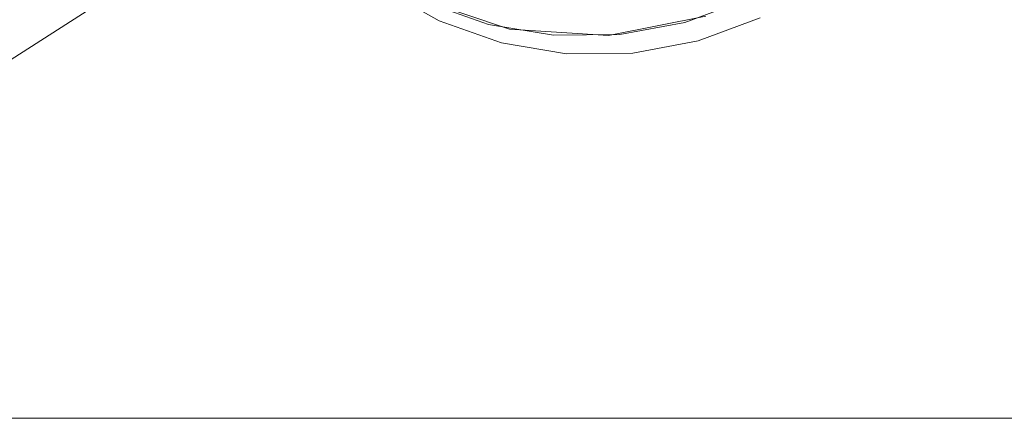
# Model space of a CAD drawing. Header units: millimetres. Extents: x 11681 to 15516, y 25095 to 29743.
# Tile 49 of 96: x 13059 to 13086, y 27701 to 27711. Entities that reach past the tile are written whole.
import ezdxf

# ---------------------------------------------------------------- set-up
doc = ezdxf.new("R2010")
doc.units = ezdxf.units.MM
doc.layers.add('420-K Ściany_Nr_pióra__95', color=7, linetype='Continuous', lineweight=13, true_color=0x7c7c7c)
doc.layers.add('510-I Elektryczne_Nr_pióra__172', color=7, linetype='Continuous', lineweight=20, true_color=0x663200)
doc.layers.add('XREF', color=8, linetype='Continuous', lineweight=9)

# ---------------------------------------------------------------- blocks, each defined once
blk = doc.blocks.new('parter 2025.10.15')
at = {"layer": '420-K Ściany_Nr_pióra__95', "color": 8, "linetype": 'Continuous', "lineweight": 5, "flags": 128}
blk.add_lwpolyline([(1066.745, 2309.766), (655.253, 2309.766)], dxfattribs=at)
at = {"layer": '510-I Elektryczne_Nr_pióra__172', "color": 8, "linetype": 'Continuous', "lineweight": 5}
for p, q in [((786.827, 2321.49), (788.39, 2320.606)), ((786.827, 2321.49), (788.39, 2320.606)), ((772.844, 2317.073), (779.242, 2321.185)), ((772.844, 2317.073), (779.242, 2321.185)), ((787.756, 2321.241), (790.309, 2320.38)), ((787.756, 2321.241), (790.309, 2320.38)), ((788.033, 2321.11), (789.729, 2320.512)), ((788.033, 2321.11), (789.729, 2320.512)), ((795.092, 2320.564), (796.789, 2321.196)), ((795.092, 2320.564), (796.789, 2321.196)), ((793.006, 2320.209), (795.663, 2320.74)), ((793.006, 2320.209), (795.663, 2320.74)), ((788.39, 2320.606), (790.086, 2320.007)), ((788.39, 2320.606), (790.086, 2320.007)), ((789.729, 2320.512), (791.507, 2320.217)), ((789.729, 2320.512), (791.507, 2320.217)), ((793.313, 2320.234), (795.092, 2320.564)), ((793.313, 2320.234), (795.092, 2320.564)), ((795.448, 2320.06), (797.146, 2320.692)), ((795.448, 2320.06), (797.146, 2320.692)), ((790.309, 2320.38), (793.006, 2320.209)), ((790.309, 2320.38), (793.006, 2320.209)), ((791.507, 2320.217), (793.313, 2320.234)), ((791.507, 2320.217), (793.313, 2320.234)), ((790.086, 2320.007), (791.864, 2319.712)), ((790.086, 2320.007), (791.864, 2319.712)), ((793.669, 2319.73), (795.448, 2320.06)), ((793.669, 2319.73), (795.448, 2320.06)), ((791.864, 2319.712), (793.669, 2319.73)), ((791.864, 2319.712), (793.669, 2319.73))]:
    blk.add_line(p, q, dxfattribs=at)

msp = doc.modelspace()

# ---------------------------------------------------------------- block references
at = {"layer": 'XREF'}
msp.add_blockref('parter 2025.10.15', (12282.339, 25390.784), dxfattribs=at)

doc.saveas('drawing.dxf')
